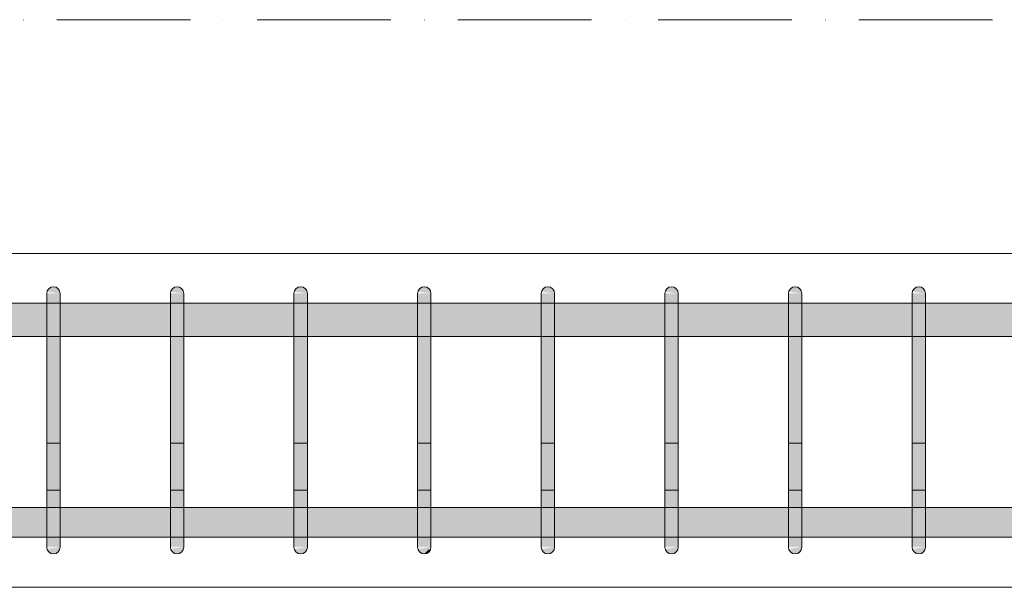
# Model space of a CAD drawing. Header units: millimetres. Extents: x -25607 to 9385, y 1894 to 10168.
# Tile 15 of 181: x -23383 to -22646, y 8670 to 9095. Entities that reach past the tile are written whole.
import ezdxf

# ---------------------------------------------------------------- set-up
doc = ezdxf.new("R2010")
doc.units = ezdxf.units.MM
doc.linetypes.add('Čerchovaná', pattern=[150, 100, -25, 0, -25])
for name, color, linetype, lineweight in [('A-FLOR-LEVL', 51, 'Continuous', 5), ('S-BEAM', 12, 'Continuous', 9), ('S-RBAR', 171, 'Continuous', 5)]:
    doc.layers.add(name, color=color, linetype=linetype, lineweight=lineweight)

msp = doc.modelspace()

# ---------------------------------------------------------------- hatches: boundary and pattern name
at = {"layer": 'S-RBAR'}
for points in [[(-23352.82, 8865), (-23352.82, 8890), (-23362.82, 8890), (-23362.82, 8865)], [(-23352.82, 8890), (-23352.99, 8891.29), (-23353.49, 8892.5), (-23354.28, 8893.54), (-23355.32, 8894.33), (-23356.52, 8894.83), (-23357.82, 8895), (-23359.11, 8894.83), (-23360.32, 8894.33), (-23361.35, 8893.54), (-23362.15, 8892.5), (-23362.65, 8891.29), (-23352.99, 8890.02)], [(-23269.37, 8865), (-23260.27, 8865), (-23260.27, 8890), (-23270.27, 8890), (-23270.27, 8865)], [(-23260.27, 8890), (-23260.44, 8891.29), (-23260.94, 8892.5), (-23261.74, 8893.54), (-23262.77, 8894.33), (-23263.98, 8894.83), (-23265.27, 8895), (-23266.57, 8894.83), (-23267.77, 8894.33), (-23269.37, 8892.8), (-23269.6, 8892.5), (-23270.1, 8891.29), (-23260.44, 8890.02)], [(-23167.73, 8865), (-23167.73, 8890), (-23177.73, 8890), (-23177.73, 8865)], [(-23167.73, 8890), (-23167.9, 8891.29), (-23168.4, 8892.5), (-23169.19, 8893.54), (-23170.23, 8894.33), (-23171.43, 8894.83), (-23172.73, 8895), (-23174.02, 8894.83), (-23175.23, 8894.33), (-23176.26, 8893.54), (-23177.06, 8892.5), (-23177.56, 8891.29), (-23167.9, 8890.02)], [(-23075.18, 8865), (-23075.18, 8890), (-23085.18, 8890), (-23085.18, 8865)], [(-23075.18, 8890), (-23075.35, 8891.29), (-23075.85, 8892.5), (-23076.65, 8893.54), (-23077.68, 8894.33), (-23078.89, 8894.83), (-23080.18, 8895), (-23081.48, 8894.83), (-23082.68, 8894.33), (-23083.72, 8893.54), (-23084.51, 8892.5), (-23085.01, 8891.29), (-23078.89, 8890.49)], [(-22982.64, 8865), (-22982.64, 8890), (-22992.64, 8890), (-22992.64, 8865)], [(-22982.64, 8890), (-22982.81, 8891.29), (-22983.31, 8892.5), (-22984.1, 8893.54), (-22985.14, 8894.33), (-22986.34, 8894.83), (-22987.64, 8895), (-22988.93, 8894.83), (-22990.14, 8894.33), (-22991.17, 8893.54), (-22991.97, 8892.5), (-22992.47, 8891.29), (-22982.81, 8890.02)], [(-22890.09, 8865), (-22890.09, 8890), (-22900.09, 8890), (-22900.09, 8865)], [(-22890.09, 8890), (-22890.26, 8891.29), (-22890.76, 8892.5), (-22891.56, 8893.54), (-22892.59, 8894.33), (-22893.8, 8894.83), (-22895.09, 8895), (-22896.38, 8894.83), (-22897.59, 8894.33), (-22898.63, 8893.54), (-22899.42, 8892.5), (-22899.92, 8891.29), (-22890.26, 8890.02)], [(-22806.42, 8865), (-22797.55, 8865), (-22797.55, 8890), (-22807.55, 8890), (-22807.55, 8865)], [(-22797.55, 8890), (-22797.72, 8891.29), (-22798.22, 8892.5), (-22799.01, 8893.54), (-22800.05, 8894.33), (-22801.25, 8894.83), (-22802.55, 8895), (-22803.84, 8894.83), (-22805.05, 8894.33), (-22806.42, 8893.1), (-22806.88, 8892.5), (-22807.38, 8891.29), (-22797.72, 8890.02)], [(-22705, 8865), (-22705, 8890), (-22715, 8890), (-22715, 8865)], [(-22705, 8890), (-22705.17, 8891.29), (-22705.67, 8892.5), (-22706.46, 8893.54), (-22707.5, 8894.33), (-22708.71, 8894.83), (-22710, 8895), (-22711.29, 8894.83), (-22712.5, 8894.33), (-22713.54, 8893.54), (-22714.33, 8892.5), (-22714.83, 8891.29), (-22705.17, 8890.02)], [(-23352.82, 8725), (-23352.82, 8865), (-23362.82, 8865), (-23362.82, 8725)], [(-23260.27, 8725), (-23260.27, 8865), (-23270.27, 8865), (-23270.27, 8725), (-23269.37, 8725)], [(-23167.73, 8725), (-23167.73, 8865), (-23177.73, 8865), (-23177.73, 8725)], [(-23076.48, 8725), (-23075.18, 8725), (-23075.18, 8865), (-23085.18, 8865), (-23085.18, 8725)], [(-22982.64, 8725), (-22982.64, 8865), (-22992.64, 8865), (-22992.64, 8725)], [(-22890.09, 8725), (-22890.09, 8865), (-22900.09, 8865), (-22900.09, 8725)], [(-22797.55, 8725), (-22797.55, 8865), (-22807.55, 8865), (-22807.55, 8725), (-22806.42, 8725)], [(-22705, 8725), (-22705, 8865), (-22715, 8865), (-22715, 8725)], [(-23357.82, 8695), (-23356.52, 8695.17), (-23355.32, 8695.67), (-23354.28, 8696.46), (-23353.49, 8697.5), (-23352.99, 8698.71), (-23352.99, 8699.98), (-23362.65, 8698.71), (-23362.15, 8697.5), (-23361.35, 8696.46), (-23360.32, 8695.67), (-23359.11, 8695.17)], [(-23265.27, 8695), (-23263.98, 8695.17), (-23262.77, 8695.67), (-23261.74, 8696.46), (-23260.94, 8697.5), (-23260.44, 8698.71), (-23260.44, 8699.98), (-23270.1, 8698.71), (-23269.37, 8697.2), (-23268.81, 8696.46), (-23267.77, 8695.67), (-23266.57, 8695.17)], [(-23172.73, 8695), (-23171.43, 8695.17), (-23170.23, 8695.67), (-23169.19, 8696.46), (-23168.4, 8697.5), (-23167.9, 8698.71), (-23167.9, 8699.98), (-23177.56, 8698.71), (-23177.06, 8697.5), (-23176.26, 8696.46), (-23175.23, 8695.67), (-23174.02, 8695.17)], [(-23080.18, 8695), (-23078.89, 8695.17), (-23077.68, 8695.67), (-23076.48, 8696.69), (-23075.85, 8697.5), (-23075.35, 8698.71), (-23075.35, 8699.98), (-23085.01, 8698.71), (-23084.51, 8697.5), (-23083.72, 8696.46), (-23082.68, 8695.67), (-23081.48, 8695.17)], [(-23080.18, 8695), (-23078.89, 8695.17), (-23076.48, 8697.02), (-23076.48, 8698.31), (-23076.48, 8698.71), (-23080.01, 8695.17)], [(-22987.64, 8695), (-22986.34, 8695.17), (-22985.14, 8695.67), (-22984.1, 8696.46), (-22983.31, 8697.5), (-22982.81, 8698.71), (-22982.81, 8699.98), (-22992.47, 8698.71), (-22991.97, 8697.5), (-22991.17, 8696.46), (-22990.14, 8695.67), (-22988.93, 8695.17)], [(-22895.09, 8695), (-22893.8, 8695.17), (-22892.59, 8695.67), (-22891.56, 8696.46), (-22890.76, 8697.5), (-22890.26, 8698.71), (-22890.26, 8699.98), (-22899.92, 8698.71), (-22899.42, 8697.5), (-22898.63, 8696.46), (-22897.59, 8695.67), (-22896.38, 8695.17)], [(-22802.55, 8695), (-22801.25, 8695.17), (-22800.05, 8695.67), (-22799.01, 8696.46), (-22798.22, 8697.5), (-22797.72, 8698.71), (-22797.72, 8699.98), (-22807.38, 8698.71), (-22806.42, 8696.9), (-22806.08, 8696.46), (-22805.05, 8695.67), (-22803.84, 8695.17)], [(-22710, 8695), (-22708.71, 8695.17), (-22707.5, 8695.67), (-22706.46, 8696.46), (-22705.67, 8697.5), (-22705.17, 8698.71), (-22705.17, 8699.98), (-22714.83, 8698.71), (-22714.33, 8697.5), (-22713.54, 8696.46), (-22712.5, 8695.67), (-22711.29, 8695.17)]]:
    msp.add_hatch(color=7, dxfattribs=at).paths.add_polyline_path(points)
h = msp.add_hatch(color=7, dxfattribs=at)
h.paths.add_polyline_path([(-23445.36, 8857.8), (-23362.82, 8857.8), (-23362.82, 8882.8), (-23445.36, 8882.8), (-23445.36, 8863.81)])
h.paths.add_polyline_path([(-24590.95, 8857.8), (-24591.01, 8879.14), (-24594.18, 8875), (-24596.18, 8870.18), (-24596.86, 8863.81), (-24596.86, 8857.8)])
h.paths.add_polyline_path([(-24533.42, 8857.8), (-24495.89, 8857.8), (-24495.89, 8882.8), (-24528.32, 8882.8), (-24528.32, 8863.8), (-24533.42, 8863.8)])
h.paths.add_polyline_path([(-24558, 8857.8), (-24543.42, 8857.8), (-24543.42, 8863.8), (-24548.33, 8863.99), (-24548.33, 8882.8), (-24563.82, 8882.8), (-24563, 8882.46), (-24560.93, 8880.87), (-24559.34, 8878.8), (-24558.34, 8876.39), (-24558, 8872.7), (-24558, 8863.81)])
h.paths.add_polyline_path([(-24580.95, 8857.8), (-24578, 8857.8), (-24578, 8873.8), (-24558, 8873.8), (-24577.66, 8876.39), (-24576.66, 8878.8), (-24575.07, 8880.87), (-24573, 8882.8), (-24580.95, 8882.8), (-24580.95, 8863.81)])
h.paths.add_polyline_path([(-24390.83, 8857.8), (-24353.31, 8857.8), (-24353.31, 8882.8), (-24390.83, 8882.8), (-24390.83, 8863.81)])
h.paths.add_polyline_path([(-24438.36, 8857.8), (-24400.83, 8857.8), (-24400.83, 8882.8), (-24438.36, 8882.8), (-24438.36, 8863.81)])
h.paths.add_polyline_path([(-24485.89, 8857.8), (-24448.36, 8857.8), (-24448.36, 8882.8), (-24485.89, 8882.8), (-24485.89, 8863.81)])
h.paths.add_polyline_path([(-24200.72, 8857.8), (-24166.86, 8857.8), (-24166.86, 8865), (-24167.54, 8870.18), (-24169.54, 8875), (-24172.72, 8879.14), (-24176.86, 8882.32), (-24178.03, 8882.8), (-24200.72, 8882.8), (-24200.72, 8863.81)])
h.paths.add_polyline_path([(-24248.25, 8857.8), (-24210.72, 8857.8), (-24210.72, 8882.8), (-24248.25, 8882.8), (-24248.25, 8863.81)])
h.paths.add_polyline_path([(-24295.78, 8857.8), (-24258.25, 8857.8), (-24258.25, 8882.8), (-24295.78, 8882.8), (-24295.78, 8863.81)])
h.paths.add_polyline_path([(-24305.78, 8857.8), (-24305.78, 8882.8), (-24343.31, 8882.8), (-24343.31, 8857.8)])
h.paths.add_polyline_path([(-21192.5, 8857.8), (-21192.5, 8882.8), (-21371.43, 8882.8), (-21371.43, 8857.8), (-21263.23, 8857.8)])
h.paths.add_polyline_path([(-21182.5, 8857.8), (-21172.5, 8857.8), (-21172.5, 8882.8), (-21182.5, 8882.8), (-21182.5, 8863.81)])
h.paths.add_polyline_path([(-24153.19, 8857.8), (-24115.66, 8857.8), (-24115.66, 8882.8), (-24153.19, 8882.8), (-24153.19, 8863.81)])
h.paths.add_polyline_path([(-24058.13, 8857.8), (-24020.6, 8857.8), (-24020.6, 8882.8), (-24058.13, 8882.8), (-24058.13, 8863.81)])
h.paths.add_polyline_path([(-24105.66, 8857.8), (-24068.13, 8857.8), (-24068.13, 8882.8), (-24105.66, 8882.8), (-24105.66, 8863.81)])
h.paths.add_polyline_path([(-23915.54, 8857.8), (-23825.54, 8857.8), (-23825.54, 8882.8), (-23915.54, 8882.8), (-23915.54, 8863.81)])
h.paths.add_polyline_path([(-23963.07, 8857.8), (-23925.54, 8857.8), (-23925.54, 8882.8), (-23963.07, 8882.8), (-23963.07, 8863.81)])
h.paths.add_polyline_path([(-24010.6, 8857.8), (-23973.07, 8857.8), (-23973.07, 8882.8), (-24010.6, 8882.8), (-24010.6, 8863.81)])
h.paths.add_polyline_path([(-23815.54, 8857.8), (-23733, 8857.8), (-23733, 8882.8), (-23815.54, 8882.8), (-23815.54, 8863.81)])
h.paths.add_polyline_path([(-23630.45, 8857.8), (-23547.91, 8857.8), (-23547.91, 8882.8), (-23630.45, 8882.8), (-23630.45, 8863.81)])
h.paths.add_polyline_path([(-23723, 8857.8), (-23640.45, 8857.8), (-23640.45, 8882.8), (-23723, 8882.8), (-23723, 8863.81)])
h.paths.add_polyline_path([(-23537.91, 8857.8), (-23455.36, 8857.8), (-23455.36, 8882.8), (-23537.91, 8882.8), (-23537.91, 8863.81)])
h.paths.add_polyline_path([(-23352.82, 8857.8), (-23270.27, 8857.8), (-23270.27, 8882.8), (-23352.82, 8882.8), (-23352.82, 8863.81)])
h.paths.add_polyline_path([(-23167.73, 8857.8), (-23085.18, 8857.8), (-23085.18, 8882.8), (-23167.73, 8882.8), (-23167.73, 8863.81)])
h.paths.add_polyline_path([(-23177.73, 8857.8), (-23177.73, 8882.8), (-23260.27, 8882.8), (-23260.27, 8857.8)])
h.paths.add_polyline_path([(-22982.64, 8857.8), (-22900.09, 8857.8), (-22900.09, 8882.8), (-22982.64, 8882.8), (-22982.64, 8863.81)])
h.paths.add_polyline_path([(-23075.18, 8857.8), (-22992.64, 8857.8), (-22992.64, 8882.8), (-23075.18, 8882.8), (-23075.18, 8863.81)])
h.paths.add_polyline_path([(-22890.09, 8857.8), (-22807.55, 8857.8), (-22807.55, 8882.8), (-22890.09, 8882.8), (-22890.09, 8863.81)])
h.paths.add_polyline_path([(-22705, 8857.8), (-22515, 8857.8), (-22515, 8882.8), (-22705, 8882.8), (-22705, 8863.81)])
h.paths.add_polyline_path([(-22715, 8857.8), (-22715, 8882.8), (-22797.55, 8882.8), (-22797.55, 8857.8)])
h.paths.add_polyline_path([(-22505, 8857.8), (-22326.07, 8857.8), (-22326.07, 8882.8), (-22505, 8882.8), (-22505, 8863.81)])
h.paths.add_polyline_path([(-21381.43, 8857.8), (-21381.43, 8882.8), (-21560.36, 8882.8), (-21560.36, 8857.8), (-21417.55, 8857.8)])
h.paths.add_polyline_path([(-21570.36, 8857.8), (-21570.36, 8882.8), (-21749.29, 8882.8), (-21749.29, 8857.8), (-21571.87, 8857.8)])
h.paths.add_polyline_path([(-21759.29, 8857.8), (-21759.29, 8882.8), (-21938.21, 8882.8), (-21938.21, 8857.8), (-21880.51, 8857.8)])
h.paths.add_polyline_path([(-22316.07, 8857.8), (-22137.14, 8857.8), (-22137.14, 8882.8), (-22316.07, 8882.8), (-22316.07, 8863.81)])
h.paths.add_polyline_path([(-22127.14, 8857.8), (-21948.21, 8857.8), (-21948.21, 8882.8), (-22127.14, 8882.8), (-22127.14, 8863.81)])
h.paths.add_polyline_path([(-24605, 8874.79), (-24602.84, 8880), (-24600.69, 8882.8), (-24605, 8882.8), (-24605, 8879.14)])
h = msp.add_hatch(color=7, dxfattribs=at)
h.paths.add_polyline_path([(-24601.03, 8707.64), (-24603.19, 8710.85), (-24605, 8715.21), (-24605, 8707.64), (-24602.84, 8707.64)])
h.paths.add_polyline_path([(-22960.74, 8707.64), (-22900.09, 8707.92), (-22900.09, 8729.64), (-22982.64, 8729.64), (-22982.64, 8707.64)])
h.paths.add_polyline_path([(-22890.09, 8707.64), (-22807.55, 8707.92), (-22807.55, 8729.64), (-22890.09, 8729.64), (-22890.09, 8707.92)])
h.paths.add_polyline_path([(-17983.96, 8707.64), (-17980, 8707.64), (-17980, 8729.64), (-18012.83, 8729.64), (-18012.83, 8707.64)])
h.paths.add_polyline_path([(-22992.64, 8707.64), (-22992.64, 8729.64), (-23075.18, 8729.64), (-23075.18, 8707.64), (-22999.32, 8707.64)])
h.paths.add_polyline_path([(-22797.55, 8707.64), (-22715, 8707.92), (-22715, 8729.64), (-22797.55, 8729.64), (-22797.55, 8707.92)])
h.paths.add_polyline_path([(-22705, 8707.64), (-22515, 8707.92), (-22515, 8729.64), (-22705, 8729.64), (-22705, 8707.92)])
h.paths.add_polyline_path([(-18022.83, 8707.64), (-18022.83, 8729.64), (-18061.22, 8729.64), (-18061.12, 8707.64)])
h.paths.add_polyline_path([(-23085.18, 8707.64), (-23085.18, 8729.64), (-23167.73, 8729.64), (-23167.73, 8707.64), (-23115.06, 8707.64)])
h.paths.add_polyline_path([(-22505, 8707.64), (-22326.07, 8707.92), (-22326.07, 8729.64), (-22505, 8729.64), (-22505, 8707.92)])
h.paths.add_polyline_path([(-22316.07, 8707.64), (-22137.14, 8707.92), (-22137.14, 8729.64), (-22316.07, 8729.64), (-22316.07, 8707.92)])
h.paths.add_polyline_path([(-18071.22, 8707.64), (-18071.22, 8729.64), (-18109.61, 8729.64), (-18109.61, 8707.64), (-18099.7, 8707.64)])
h.paths.add_polyline_path([(-23177.73, 8707.64), (-23177.73, 8729.64), (-23260.27, 8729.64), (-23260.27, 8707.64), (-23192.22, 8707.64)])
h.paths.add_polyline_path([(-22127.14, 8707.64), (-21948.21, 8707.92), (-21948.21, 8729.64), (-22127.14, 8729.64), (-22127.14, 8707.92)])
h.paths.add_polyline_path([(-24558, 8707.64), (-24543.42, 8707.92), (-24543.42, 8729.64), (-24558, 8729.64), (-24558, 8707.92)])
h.paths.add_polyline_path([(-18119.61, 8707.64), (-18119.61, 8729.64), (-18158, 8729.64), (-18158, 8707.64), (-18138.28, 8707.64)])
h.paths.add_polyline_path([(-21938.21, 8707.64), (-21759.29, 8707.92), (-21759.29, 8729.64), (-21938.21, 8729.64), (-21938.21, 8707.92)])
h.paths.add_polyline_path([(-23270.27, 8707.64), (-23270.27, 8729.64), (-23352.82, 8729.64), (-23352.82, 8707.64), (-23307.95, 8707.64)])
h.paths.add_polyline_path([(-24580.95, 8707.64), (-24578, 8707.92), (-24578, 8729.64), (-24580.95, 8729.64), (-24580.95, 8707.92)])
h.paths.add_polyline_path([(-21749.29, 8707.64), (-21570.36, 8707.92), (-21570.36, 8729.64), (-21749.29, 8729.64), (-21749.29, 8707.92)])
h.paths.add_polyline_path([(-18168, 8707.64), (-18168, 8729.64), (-18206.38, 8729.64), (-18206.38, 8707.64), (-18176.86, 8707.64)])
h.paths.add_polyline_path([(-23362.82, 8707.64), (-23362.82, 8729.64), (-23445.36, 8729.64), (-23445.36, 8707.64), (-23385.11, 8707.64)])
h.paths.add_polyline_path([(-21560.36, 8707.64), (-21381.43, 8707.92), (-21381.43, 8729.64), (-21560.36, 8729.64), (-21560.36, 8707.92)])
h.paths.add_polyline_path([(-23455.36, 8707.64), (-23455.36, 8729.64), (-23537.91, 8729.64), (-23537.91, 8707.64), (-23462.27, 8707.64)])
h.paths.add_polyline_path([(-21371.43, 8707.64), (-21192.5, 8707.92), (-21192.5, 8729.64), (-21371.43, 8729.64), (-21371.43, 8707.92)])
h.paths.add_polyline_path([(-18216.38, 8707.64), (-18216.38, 8729.64), (-18254.77, 8729.64), (-18254.77, 8707.64), (-18254.02, 8707.64)])
h.paths.add_polyline_path([(-21182.5, 8707.64), (-21003.57, 8707.92), (-21003.57, 8729.64), (-21182.5, 8729.64), (-21182.5, 8707.92)])
h.paths.add_polyline_path([(-24533.42, 8707.64), (-24495.89, 8707.92), (-24495.89, 8729.64), (-24533.42, 8729.64), (-24533.42, 8707.92)])
h.paths.add_polyline_path([(-20993.57, 8707.64), (-20814.64, 8707.92), (-20814.64, 8729.64), (-20993.57, 8729.64), (-20993.57, 8707.92)])
h.paths.add_polyline_path([(-23547.91, 8707.64), (-23547.91, 8729.64), (-23630.45, 8729.64), (-23630.45, 8707.64), (-23578.01, 8707.64)])
h.paths.add_polyline_path([(-18264.77, 8707.64), (-18264.77, 8729.64), (-18303.16, 8729.64), (-18303.16, 8707.64), (-18292.6, 8707.64)])
h.paths.add_polyline_path([(-24485.89, 8707.64), (-24448.36, 8707.92), (-24448.36, 8729.64), (-24485.89, 8729.64), (-24485.89, 8707.92)])
h.paths.add_polyline_path([(-20804.64, 8707.64), (-20625.71, 8707.92), (-20625.71, 8729.64), (-20804.64, 8729.64), (-20804.64, 8707.92)])
h.paths.add_polyline_path([(-20615.71, 8707.64), (-20436.79, 8707.92), (-20436.79, 8729.64), (-20615.71, 8729.64), (-20615.71, 8707.92)])
h.paths.add_polyline_path([(-18313.16, 8707.64), (-18313.16, 8729.64), (-18351.55, 8729.64), (-18351.55, 8707.64), (-18331.18, 8707.64)])
h.paths.add_polyline_path([(-23640.45, 8707.64), (-23640.45, 8729.64), (-23723, 8729.64), (-23723, 8707.64), (-23655.17, 8707.64)])
h.paths.add_polyline_path([(-20426.79, 8707.64), (-20247.86, 8707.92), (-20247.86, 8729.64), (-20426.79, 8729.64), (-20426.79, 8707.92)])
h.paths.add_polyline_path([(-24438.36, 8707.64), (-24400.83, 8707.92), (-24400.83, 8729.64), (-24438.36, 8729.64), (-24438.36, 8707.92)])
h.paths.add_polyline_path([(-20237.86, 8707.64), (-20058.93, 8707.92), (-20058.93, 8729.64), (-20237.86, 8729.64), (-20237.86, 8707.92)])
h.paths.add_polyline_path([(-18361.55, 8707.64), (-18361.55, 8729.64), (-18399.94, 8729.64), (-18399.94, 8707.64), (-18369.76, 8707.64)])
h.paths.add_polyline_path([(-23733, 8707.64), (-23733, 8729.64), (-23815.54, 8729.64), (-23815.54, 8707.64), (-23770.91, 8707.64)])
h.paths.add_polyline_path([(-20048.93, 8707.64), (-19870, 8707.92), (-19870, 8729.64), (-20048.93, 8729.64), (-20048.93, 8707.92)])
h.paths.add_polyline_path([(-19860, 8707.64), (-19670, 8707.92), (-19670, 8729.64), (-19860, 8729.64), (-19860, 8707.92)])
h.paths.add_polyline_path([(-18409.94, 8707.64), (-18409.94, 8729.64), (-18448.33, 8729.64), (-18448.33, 8707.64), (-18446.91, 8707.64)])
h.paths.add_polyline_path([(-23825.54, 8707.64), (-23825.54, 8729.64), (-23915.54, 8729.64), (-23915.54, 8707.64), (-23848.07, 8707.64)])
h.paths.add_polyline_path([(-24390.83, 8707.64), (-24353.31, 8707.92), (-24353.31, 8729.64), (-24390.83, 8729.64), (-24390.83, 8707.92)])
h.paths.add_polyline_path([(-19660, 8707.64), (-19577.45, 8707.92), (-19577.45, 8729.64), (-19660, 8729.64), (-19660, 8707.92)])
h.paths.add_polyline_path([(-18458.33, 8707.64), (-18458.33, 8729.64), (-18549.46, 8729.64), (-18549.46, 8707.64), (-18485.49, 8707.64)])
h.paths.add_polyline_path([(-19567.45, 8707.64), (-19484.91, 8707.92), (-19484.91, 8729.64), (-19567.45, 8729.64), (-19567.45, 8707.92)])
h.paths.add_polyline_path([(-23925.54, 8707.64), (-23925.54, 8729.64), (-23963.07, 8729.64), (-23963.07, 8707.64)])
h.paths.add_polyline_path([(-19474.91, 8707.64), (-19392.36, 8707.92), (-19392.36, 8729.64), (-19474.91, 8729.64), (-19474.91, 8707.92)])
h.paths.add_polyline_path([(-23973.07, 8707.64), (-23973.07, 8729.64), (-24010.6, 8729.64), (-24010.6, 8707.64), (-24002.39, 8707.64)])
h.paths.add_polyline_path([(-19382.36, 8707.64), (-19299.82, 8707.92), (-19299.82, 8729.64), (-19382.36, 8729.64), (-19382.36, 8707.92)])
h.paths.add_polyline_path([(-24020.6, 8707.64), (-24020.6, 8729.64), (-24058.13, 8729.64), (-24058.13, 8707.64), (-24040.97, 8707.64)])
h.paths.add_polyline_path([(-18559.46, 8707.64), (-18559.46, 8729.64), (-18642, 8729.64), (-18642, 8707.64), (-18562.65, 8707.64)])
h.paths.add_polyline_path([(-19289.82, 8707.64), (-19207.27, 8707.92), (-19207.27, 8729.64), (-19289.82, 8729.64), (-19289.82, 8707.92)])
h.paths.add_polyline_path([(-24068.13, 8707.64), (-24068.13, 8729.64), (-24105.66, 8729.64), (-24105.66, 8707.64), (-24079.55, 8707.64)])
h.paths.add_polyline_path([(-19197.27, 8707.64), (-19114.73, 8707.92), (-19114.73, 8729.64), (-19197.27, 8729.64), (-19197.27, 8707.92)])
h.paths.add_polyline_path([(-24343.31, 8707.64), (-24305.78, 8707.92), (-24305.78, 8729.64), (-24343.31, 8729.64), (-24343.31, 8707.92)])
h.paths.add_polyline_path([(-24115.66, 8707.64), (-24115.66, 8729.64), (-24153.19, 8729.64), (-24153.19, 8707.64), (-24118.13, 8707.64)])
h.paths.add_polyline_path([(-19104.73, 8707.64), (-19022.18, 8707.92), (-19022.18, 8729.64), (-19104.73, 8729.64), (-19104.73, 8707.92)])
h.paths.add_polyline_path([(-24295.78, 8707.64), (-24258.25, 8707.92), (-24258.25, 8729.64), (-24295.78, 8729.64), (-24295.78, 8707.92)])
h.paths.add_polyline_path([(-19012.18, 8707.64), (-18929.64, 8707.92), (-18929.64, 8729.64), (-19012.18, 8729.64), (-19012.18, 8707.92)])
h.paths.add_polyline_path([(-18652, 8707.64), (-18652, 8729.64), (-18734.55, 8729.64), (-18734.55, 8707.64), (-18678.39, 8707.64)])
h.paths.add_polyline_path([(-24181.69, 8707.64), (-24176.86, 8707.68), (-24172.72, 8710.86), (-24169.54, 8715), (-24167.54, 8719.82), (-24166.86, 8725), (-24167.54, 8729.64), (-24200.72, 8729.64), (-24200.72, 8710.64), (-24196.76, 8707.64), (-24192.04, 8707.64)])
h.paths.add_polyline_path([(-18919.64, 8707.64), (-18837.09, 8707.92), (-18837.09, 8729.64), (-18919.64, 8729.64), (-18919.64, 8707.92)])
h.paths.add_polyline_path([(-24211.93, 8707.64), (-24233.93, 8729.64), (-24248.25, 8729.64), (-24248.25, 8707.64), (-24233.87, 8707.64)])
h.paths.add_polyline_path([(-18827.09, 8707.64), (-18744.55, 8707.92), (-18744.55, 8729.64), (-18827.09, 8729.64), (-18827.09, 8707.92)])
h.paths.add_polyline_path([(-24590.95, 8710.82), (-24590.95, 8729.64), (-24596.86, 8729.64), (-24596.86, 8725), (-24596.18, 8719.82), (-24594.18, 8715), (-24590.99, 8710.85)])
h.paths.add_polyline_path([(-24210.72, 8720.57), (-24210.72, 8729.64), (-24219.78, 8729.64), (-24215.15, 8725)])
h = msp.add_hatch(color=7, dxfattribs=at)
h.paths.add_polyline_path([(-23352.82, 8703.08), (-23352.82, 8703.74), (-23354.17, 8703.89), (-23355.02, 8703.51)])
h.paths.add_polyline_path([(-23358.31, 8705.53), (-23359.99, 8707.49), (-23362.82, 8707.92), (-23362.82, 8706.75)])
h.paths.add_polyline_path([(-23352.82, 8711.72), (-23352.82, 8713.44), (-23362.82, 8715.43), (-23358.09, 8711.91)])
h.paths.add_polyline_path([(-23362.82, 8724.03), (-23352.82, 8724.24), (-23352.82, 8725), (-23362.82, 8725)])
h = msp.add_hatch(color=7, dxfattribs=at)
h.paths.add_polyline_path([(-23352.82, 8700), (-23352.82, 8703.08), (-23355.02, 8703.51), (-23354.17, 8703.89), (-23352.82, 8703.74), (-23352.82, 8711.72), (-23357.35, 8711.99), (-23362.82, 8715.43), (-23362.82, 8708.15), (-23359.85, 8707.32), (-23358.31, 8705.53), (-23362.82, 8706.75), (-23362.65, 8700.99), (-23360.73, 8700.85), (-23356.52, 8700.4)])
h.paths.add_polyline_path([(-23357.82, 8700), (-23352.82, 8700), (-23362.82, 8700.85), (-23362.65, 8700)])
h.paths.add_polyline_path([(-23352.82, 8713.44), (-23352.82, 8724.24), (-23354.85, 8724.03), (-23362.82, 8724.03), (-23362.82, 8715.43)])
h = msp.add_hatch(color=7, dxfattribs=at)
h.paths.add_polyline_path([(-23260.27, 8703.08), (-23260.27, 8703.74), (-23261.63, 8703.89), (-23262.47, 8703.51)])
h.paths.add_polyline_path([(-23265.76, 8705.53), (-23267.45, 8707.49), (-23270.27, 8708.15), (-23270.27, 8706.75), (-23269.37, 8706.51)])
h.paths.add_polyline_path([(-23260.27, 8711.72), (-23260.27, 8713.44), (-23270.27, 8715.43), (-23269.37, 8714.76), (-23265.55, 8711.91)])
h.paths.add_polyline_path([(-23270.27, 8724.03), (-23260.27, 8724.24), (-23260.27, 8725), (-23270.27, 8725)])
h = msp.add_hatch(color=7, dxfattribs=at)
h.paths.add_polyline_path([(-23260.27, 8700), (-23260.27, 8703.08), (-23262.47, 8703.51), (-23261.63, 8703.89), (-23260.27, 8703.74), (-23260.27, 8711.72), (-23264.8, 8711.99), (-23270.27, 8715.43), (-23270.27, 8708.15), (-23267.3, 8707.32), (-23265.76, 8705.53), (-23270.27, 8706.75), (-23270.1, 8700.99), (-23268.19, 8700.85), (-23263.98, 8700.4)])
h.paths.add_polyline_path([(-23265.27, 8700), (-23260.27, 8700), (-23270.27, 8700.85), (-23270.1, 8700), (-23269.37, 8700)])
h.paths.add_polyline_path([(-23260.27, 8713.44), (-23260.27, 8724.24), (-23262.3, 8724.03), (-23270.27, 8724.03), (-23270.27, 8715.43), (-23269.37, 8715.25)])
h = msp.add_hatch(color=7, dxfattribs=at)
h.paths.add_polyline_path([(-23167.73, 8703.08), (-23167.73, 8703.74), (-23169.08, 8703.89), (-23169.93, 8703.51)])
h.paths.add_polyline_path([(-23173.22, 8705.53), (-23174.9, 8707.49), (-23177.73, 8707.92), (-23177.73, 8706.75)])
h.paths.add_polyline_path([(-23167.73, 8711.72), (-23167.73, 8713.44), (-23177.73, 8715.43), (-23173, 8711.91)])
h.paths.add_polyline_path([(-23177.73, 8724.03), (-23167.73, 8724.24), (-23167.73, 8725), (-23177.73, 8725)])
h = msp.add_hatch(color=7, dxfattribs=at)
h.paths.add_polyline_path([(-23167.73, 8700), (-23167.73, 8703.08), (-23169.93, 8703.51), (-23169.08, 8703.89), (-23167.73, 8703.74), (-23167.73, 8711.72), (-23172.26, 8711.99), (-23177.73, 8715.43), (-23177.73, 8708.15), (-23174.75, 8707.32), (-23173.22, 8705.53), (-23177.73, 8706.75), (-23177.56, 8700.99), (-23175.64, 8700.85), (-23171.43, 8700.4)])
h.paths.add_polyline_path([(-23172.73, 8700), (-23167.73, 8700), (-23177.73, 8700.85), (-23177.56, 8700)])
h.paths.add_polyline_path([(-23167.73, 8713.44), (-23167.73, 8724.24), (-23169.76, 8724.03), (-23177.73, 8724.03), (-23177.73, 8715.43)])
h = msp.add_hatch(color=7, dxfattribs=at)
h.paths.add_polyline_path([(-23075.18, 8703.08), (-23075.18, 8703.74), (-23076.54, 8703.89), (-23077.38, 8703.51), (-23076.48, 8703.33)])
h.paths.add_polyline_path([(-23080.67, 8705.53), (-23082.36, 8707.49), (-23085.18, 8707.92), (-23085.18, 8706.75)])
h.paths.add_polyline_path([(-23075.18, 8711.72), (-23075.18, 8713.44), (-23085.18, 8715.43), (-23080.46, 8711.91), (-23076.48, 8711.77)])
h.paths.add_polyline_path([(-23085.18, 8724.03), (-23075.18, 8724.24), (-23075.18, 8725), (-23085.18, 8725)])
h = msp.add_hatch(color=7, dxfattribs=at)
h.paths.add_polyline_path([(-23085.18, 8715.43), (-23075.18, 8713.44), (-23075.18, 8724.24), (-23077.21, 8724.03), (-23085.18, 8724.03), (-23085.18, 8722.55)])
h.paths.add_polyline_path([(-23075.18, 8700), (-23075.18, 8703.08), (-23077.38, 8703.51), (-23076.48, 8703.88), (-23075.18, 8703.74), (-23075.18, 8711.72), (-23079.71, 8711.99), (-23085.18, 8715.43), (-23085.18, 8708.15), (-23082.21, 8707.32), (-23080.67, 8705.53), (-23085.18, 8706.75), (-23085.01, 8700.99), (-23083.09, 8700.85), (-23076.48, 8700.14)])
h.paths.add_polyline_path([(-23076.48, 8700), (-23076.48, 8700.11), (-23085.18, 8700.85), (-23085.01, 8700)])
h = msp.add_hatch(color=7, dxfattribs=at)
h.paths.add_polyline_path([(-22982.64, 8703.08), (-22982.64, 8703.74), (-22983.99, 8703.89), (-22984.84, 8703.51)])
h.paths.add_polyline_path([(-22988.13, 8705.53), (-22989.81, 8707.49), (-22992.64, 8707.92), (-22992.64, 8706.75)])
h.paths.add_polyline_path([(-22982.64, 8711.72), (-22982.64, 8713.44), (-22992.64, 8715.43), (-22987.91, 8711.91)])
h.paths.add_polyline_path([(-22992.64, 8724.03), (-22982.64, 8724.24), (-22982.64, 8725), (-22992.64, 8725)])
h = msp.add_hatch(color=7, dxfattribs=at)
h.paths.add_polyline_path([(-22982.64, 8700), (-22982.64, 8703.08), (-22984.84, 8703.51), (-22983.99, 8703.89), (-22982.64, 8703.74), (-22982.64, 8711.72), (-22987.17, 8711.99), (-22992.64, 8715.43), (-22992.64, 8708.15), (-22989.66, 8707.32), (-22988.13, 8705.53), (-22992.64, 8706.75), (-22992.47, 8700.99), (-22990.55, 8700.85), (-22986.34, 8700.4)])
h.paths.add_polyline_path([(-22987.64, 8700), (-22982.64, 8700), (-22992.64, 8700.85), (-22992.47, 8700)])
h.paths.add_polyline_path([(-22982.64, 8713.44), (-22982.64, 8724.24), (-22984.67, 8724.03), (-22992.64, 8724.03), (-22992.64, 8715.43)])
h = msp.add_hatch(color=7, dxfattribs=at)
h.paths.add_polyline_path([(-22890.09, 8703.08), (-22890.09, 8703.74), (-22891.45, 8703.89), (-22892.29, 8703.51)])
h.paths.add_polyline_path([(-22895.58, 8705.53), (-22897.26, 8707.49), (-22900.09, 8707.92), (-22900.09, 8706.75)])
h.paths.add_polyline_path([(-22890.09, 8711.72), (-22890.09, 8713.44), (-22900.09, 8715.43), (-22895.37, 8711.91)])
h.paths.add_polyline_path([(-22900.09, 8724.03), (-22890.09, 8724.24), (-22890.09, 8725), (-22900.09, 8725)])
h = msp.add_hatch(color=7, dxfattribs=at)
h.paths.add_polyline_path([(-22890.09, 8700), (-22890.09, 8703.08), (-22892.29, 8703.51), (-22891.45, 8703.89), (-22890.09, 8703.74), (-22890.09, 8711.72), (-22894.62, 8711.99), (-22900.09, 8715.43), (-22900.09, 8708.15), (-22897.12, 8707.32), (-22895.58, 8705.53), (-22900.09, 8706.75), (-22899.92, 8700.99), (-22898, 8700.85), (-22893.8, 8700.4)])
h.paths.add_polyline_path([(-22895.09, 8700), (-22890.09, 8700), (-22900.09, 8700.85), (-22899.92, 8700)])
h.paths.add_polyline_path([(-22890.09, 8713.44), (-22890.09, 8724.24), (-22892.12, 8724.03), (-22900.09, 8724.03), (-22900.09, 8715.43)])
h = msp.add_hatch(color=7, dxfattribs=at)
h.paths.add_polyline_path([(-22797.55, 8703.08), (-22797.55, 8703.74), (-22798.9, 8703.89), (-22799.75, 8703.51)])
h.paths.add_polyline_path([(-22803.04, 8705.53), (-22804.72, 8707.49), (-22807.55, 8708.15), (-22807.55, 8706.75), (-22806.42, 8706.45)])
h.paths.add_polyline_path([(-22797.55, 8711.72), (-22797.55, 8713.44), (-22807.55, 8715.43), (-22806.42, 8714.59), (-22802.82, 8711.91)])
h.paths.add_polyline_path([(-22807.55, 8724.03), (-22797.55, 8724.24), (-22797.55, 8725), (-22807.55, 8725)])
h = msp.add_hatch(color=7, dxfattribs=at)
h.paths.add_polyline_path([(-22797.55, 8700), (-22797.55, 8703.08), (-22799.75, 8703.51), (-22798.9, 8703.89), (-22797.55, 8703.74), (-22797.55, 8711.72), (-22802.08, 8711.99), (-22807.55, 8715.43), (-22807.55, 8708.15), (-22804.57, 8707.32), (-22803.04, 8705.53), (-22807.55, 8706.75), (-22807.38, 8700.99), (-22805.46, 8700.85), (-22801.25, 8700.4)])
h.paths.add_polyline_path([(-22806.42, 8700), (-22797.55, 8700), (-22807.55, 8700.85), (-22807.38, 8700)])
h.paths.add_polyline_path([(-22797.55, 8713.44), (-22797.55, 8724.24), (-22799.57, 8724.03), (-22807.55, 8724.03), (-22807.55, 8715.43), (-22806.42, 8715.21)])
h = msp.add_hatch(color=7, dxfattribs=at)
h.paths.add_polyline_path([(-22705, 8703.08), (-22705, 8703.74), (-22706.36, 8703.89), (-22707.2, 8703.51)])
h.paths.add_polyline_path([(-22710.49, 8705.53), (-22712.17, 8707.49), (-22715, 8707.92), (-22715, 8706.75)])
h.paths.add_polyline_path([(-22705, 8711.72), (-22705, 8713.44), (-22715, 8715.43), (-22710.28, 8711.91)])
h.paths.add_polyline_path([(-22715, 8724.03), (-22705, 8724.24), (-22705, 8725), (-22715, 8725)])
h = msp.add_hatch(color=7, dxfattribs=at)
h.paths.add_polyline_path([(-22705, 8700), (-22705, 8703.08), (-22707.2, 8703.51), (-22706.36, 8703.89), (-22705, 8703.74), (-22705, 8711.72), (-22709.53, 8711.99), (-22715, 8715.43), (-22715, 8708.15), (-22712.03, 8707.32), (-22710.49, 8705.53), (-22715, 8706.75), (-22714.83, 8700.99), (-22712.91, 8700.85), (-22708.71, 8700.4)])
h.paths.add_polyline_path([(-22710, 8700), (-22705, 8700), (-22715, 8700.85), (-22714.83, 8700)])
h.paths.add_polyline_path([(-22705, 8713.44), (-22705, 8724.24), (-22707.03, 8724.03), (-22715, 8724.03), (-22715, 8715.43)])

# ---------------------------------------------------------------- linework, layer by layer
at = {"layer": 'A-FLOR-LEVL', "linetype": 'Čerchovaná'}
msp.add_line((-25606.81, 9095), (-4574.67, 9095), dxfattribs=at)
at = {"layer": 'S-BEAM'}
for p, q in [((-18195, 8920), (-24130, 8920)), ((-18195, 8920), (-24130, 8920)), ((-24130, 8670), (-18195, 8670)), ((-18195, 8670), (-24130, 8670))]:
    msp.add_line(p, q, dxfattribs=at)
at = {"layer": 'S-RBAR'}
for p, q in [((-23362.82, 8865), (-23362.82, 8890)), ((-23362.82, 8865), (-23362.82, 8890)), ((-23352.82, 8865), (-23352.82, 8890)), ((-23352.82, 8865), (-23352.82, 8890)), ((-23270.27, 8865), (-23270.27, 8890)), ((-23270.27, 8865), (-23270.27, 8890)), ((-23260.27, 8865), (-23260.27, 8890)), ((-23260.27, 8865), (-23260.27, 8890)), ((-23177.73, 8865), (-23177.73, 8890)), ((-23177.73, 8865), (-23177.73, 8890)), ((-23167.73, 8865), (-23167.73, 8890)), ((-23167.73, 8865), (-23167.73, 8890)), ((-23085.18, 8865), (-23085.18, 8890)), ((-23085.18, 8865), (-23085.18, 8890)), ((-23075.18, 8865), (-23075.18, 8890)), ((-23075.18, 8865), (-23075.18, 8890)), ((-22992.64, 8865), (-22992.64, 8890)), ((-22992.64, 8865), (-22992.64, 8890)), ((-22982.64, 8865), (-22982.64, 8890)), ((-22982.64, 8865), (-22982.64, 8890)), ((-22900.09, 8865), (-22900.09, 8890)), ((-22900.09, 8865), (-22900.09, 8890)), ((-22890.09, 8865), (-22890.09, 8890)), ((-22890.09, 8865), (-22890.09, 8890)), ((-22807.55, 8865), (-22807.55, 8890)), ((-22807.55, 8865), (-22807.55, 8890)), ((-22797.55, 8865), (-22797.55, 8890)), ((-22797.55, 8865), (-22797.55, 8890)), ((-22715, 8865), (-22715, 8890)), ((-22715, 8865), (-22715, 8890)), ((-22705, 8865), (-22705, 8890)), ((-22705, 8865), (-22705, 8890)), ((-24605, 8882.8), (-21172.5, 8882.8)), ((-24605, 8882.8), (-21172.5, 8882.8)), ((-24605, 8882.8), (-21172.5, 8882.8)), ((-23362.82, 8725), (-23362.82, 8865)), ((-23362.82, 8865), (-23362.82, 8725)), ((-23352.82, 8725), (-23352.82, 8865)), ((-23352.82, 8865), (-23352.82, 8725)), ((-23270.27, 8725), (-23270.27, 8865)), ((-23270.27, 8865), (-23270.27, 8725)), ((-23260.27, 8725), (-23260.27, 8865)), ((-23260.27, 8865), (-23260.27, 8725)), ((-23177.73, 8725), (-23177.73, 8865)), ((-23177.73, 8865), (-23177.73, 8725)), ((-23167.73, 8725), (-23167.73, 8865)), ((-23167.73, 8865), (-23167.73, 8725)), ((-23085.18, 8725), (-23085.18, 8865)), ((-23085.18, 8865), (-23085.18, 8725)), ((-23075.18, 8725), (-23075.18, 8865)), ((-23075.18, 8865), (-23075.18, 8725)), ((-22992.64, 8725), (-22992.64, 8865)), ((-22992.64, 8865), (-22992.64, 8725)), ((-22982.64, 8725), (-22982.64, 8865)), ((-22982.64, 8865), (-22982.64, 8725)), ((-22900.09, 8725), (-22900.09, 8865)), ((-22900.09, 8865), (-22900.09, 8725)), ((-22890.09, 8725), (-22890.09, 8865)), ((-22890.09, 8865), (-22890.09, 8725)), ((-22807.55, 8725), (-22807.55, 8865)), ((-22807.55, 8865), (-22807.55, 8725)), ((-22797.55, 8725), (-22797.55, 8865)), ((-22797.55, 8865), (-22797.55, 8725)), ((-22715, 8725), (-22715, 8865)), ((-22715, 8865), (-22715, 8725)), ((-22705, 8725), (-22705, 8865)), ((-22705, 8865), (-22705, 8725)), ((-24605, 8857.8), (-21172.5, 8857.8)), ((-24605, 8857.8), (-21172.5, 8857.8)), ((-24605, 8857.8), (-21172.5, 8857.8)), ((-23362.82, 8778.03), (-23362.82, 8742.68)), ((-23362.82, 8778.03), (-23352.82, 8778.03)), ((-23352.82, 8778.03), (-23352.82, 8742.68)), ((-23270.27, 8778.03), (-23270.27, 8742.68)), ((-23270.27, 8778.03), (-23260.27, 8778.03)), ((-23260.27, 8778.03), (-23260.27, 8742.68)), ((-23177.73, 8778.03), (-23177.73, 8742.68)), ((-23177.73, 8778.03), (-23167.73, 8778.03)), ((-23167.73, 8778.03), (-23167.73, 8742.68)), ((-23085.18, 8778.03), (-23085.18, 8742.68)), ((-23085.18, 8778.03), (-23075.18, 8778.03)), ((-23075.18, 8778.03), (-23075.18, 8742.68)), ((-22992.64, 8778.03), (-22992.64, 8742.68)), ((-22992.64, 8778.03), (-22982.64, 8778.03)), ((-22982.64, 8778.03), (-22982.64, 8742.68)), ((-22900.09, 8778.03), (-22900.09, 8742.68)), ((-22900.09, 8778.03), (-22890.09, 8778.03)), ((-22890.09, 8778.03), (-22890.09, 8742.68)), ((-22807.55, 8778.03), (-22807.55, 8742.68)), ((-22807.55, 8778.03), (-22797.55, 8778.03)), ((-22797.55, 8778.03), (-22797.55, 8742.68)), ((-22715, 8778.03), (-22715, 8742.68)), ((-22715, 8778.03), (-22705, 8778.03)), ((-22705, 8778.03), (-22705, 8742.68)), ((-23362.82, 8700), (-23362.82, 8742.68)), ((-23352.82, 8742.68), (-23362.82, 8742.68)), ((-23362.82, 8707.32), (-23362.82, 8742.68)), ((-23352.82, 8700), (-23352.82, 8742.68)), ((-23352.82, 8707.32), (-23352.82, 8742.68)), ((-23270.27, 8700), (-23270.27, 8742.68)), ((-23260.27, 8742.68), (-23270.27, 8742.68)), ((-23270.27, 8707.32), (-23270.27, 8742.68)), ((-23260.27, 8700), (-23260.27, 8742.68)), ((-23260.27, 8707.32), (-23260.27, 8742.68)), ((-23177.73, 8700), (-23177.73, 8742.68)), ((-23167.73, 8742.68), (-23177.73, 8742.68)), ((-23177.73, 8707.32), (-23177.73, 8742.68)), ((-23167.73, 8700), (-23167.73, 8742.68)), ((-23167.73, 8707.32), (-23167.73, 8742.68)), ((-23085.18, 8700), (-23085.18, 8742.68)), ((-23075.18, 8742.68), (-23085.18, 8742.68)), ((-23085.18, 8707.32), (-23085.18, 8742.68)), ((-23075.18, 8700), (-23075.18, 8742.68)), ((-23075.18, 8707.32), (-23075.18, 8742.68)), ((-22992.64, 8700), (-22992.64, 8742.68)), ((-22982.64, 8742.68), (-22992.64, 8742.68)), ((-22992.64, 8707.32), (-22992.64, 8742.68)), ((-22982.64, 8700), (-22982.64, 8742.68)), ((-22982.64, 8707.32), (-22982.64, 8742.68)), ((-22900.09, 8700), (-22900.09, 8742.68)), ((-22890.09, 8742.68), (-22900.09, 8742.68)), ((-22900.09, 8707.32), (-22900.09, 8742.68)), ((-22890.09, 8700), (-22890.09, 8742.68)), ((-22890.09, 8707.32), (-22890.09, 8742.68)), ((-22807.55, 8700), (-22807.55, 8742.68)), ((-22797.55, 8742.68), (-22807.55, 8742.68)), ((-22807.55, 8707.32), (-22807.55, 8742.68)), ((-22797.55, 8700), (-22797.55, 8742.68)), ((-22797.55, 8707.32), (-22797.55, 8742.68)), ((-22715, 8700), (-22715, 8742.68)), ((-22705, 8742.68), (-22715, 8742.68)), ((-22715, 8707.32), (-22715, 8742.68)), ((-22705, 8700), (-22705, 8742.68)), ((-22705, 8707.32), (-22705, 8742.68)), ((-17980, 8729.64), (-24605, 8729.64)), ((-17980, 8729.64), (-24605, 8729.64)), ((-17980, 8729.64), (-24605, 8729.64)), ((-23362.82, 8700), (-23362.82, 8725)), ((-23362.82, 8707.32), (-23362.82, 8725)), ((-23352.82, 8700), (-23352.82, 8725)), ((-23352.82, 8700), (-23352.82, 8725)), ((-23270.27, 8700), (-23270.27, 8725)), ((-23270.27, 8707.32), (-23270.27, 8725)), ((-23260.27, 8700), (-23260.27, 8725)), ((-23260.27, 8700), (-23260.27, 8725)), ((-23177.73, 8700), (-23177.73, 8725)), ((-23177.73, 8707.32), (-23177.73, 8725)), ((-23167.73, 8700), (-23167.73, 8725)), ((-23167.73, 8700), (-23167.73, 8725)), ((-23085.18, 8700), (-23085.18, 8725)), ((-23085.18, 8707.32), (-23085.18, 8725)), ((-23075.18, 8700), (-23075.18, 8725)), ((-23075.18, 8700), (-23075.18, 8725)), ((-22992.64, 8700), (-22992.64, 8725)), ((-22992.64, 8707.32), (-22992.64, 8725)), ((-22982.64, 8700), (-22982.64, 8725)), ((-22982.64, 8700), (-22982.64, 8725)), ((-22900.09, 8700), (-22900.09, 8725)), ((-22900.09, 8707.32), (-22900.09, 8725)), ((-22890.09, 8700), (-22890.09, 8725)), ((-22890.09, 8700), (-22890.09, 8725)), ((-22807.55, 8700), (-22807.55, 8725)), ((-22807.55, 8707.32), (-22807.55, 8725)), ((-22797.55, 8700), (-22797.55, 8725)), ((-22797.55, 8700), (-22797.55, 8725)), ((-22715, 8700), (-22715, 8725)), ((-22715, 8707.32), (-22715, 8725)), ((-22705, 8700), (-22705, 8725)), ((-22705, 8700), (-22705, 8725)), ((-17980, 8707.64), (-24605, 8707.64)), ((-17980, 8707.64), (-24605, 8707.64)), ((-17980, 8707.64), (-24605, 8707.64)), ((-23362.82, 8700.85), (-23362.82, 8707.32)), ((-23362.82, 8700.85), (-23362.82, 8707.32)), ((-23352.82, 8700), (-23352.82, 8707.32)), ((-23270.27, 8700.85), (-23270.27, 8707.32)), ((-23270.27, 8700.85), (-23270.27, 8707.32)), ((-23260.27, 8700), (-23260.27, 8707.32)), ((-23177.73, 8700.85), (-23177.73, 8707.32)), ((-23177.73, 8700.85), (-23177.73, 8707.32)), ((-23167.73, 8700), (-23167.73, 8707.32)), ((-23085.18, 8700.85), (-23085.18, 8707.32)), ((-23085.18, 8700.85), (-23085.18, 8707.32)), ((-23075.18, 8700), (-23075.18, 8707.32)), ((-22992.64, 8700.85), (-22992.64, 8707.32)), ((-22992.64, 8700.85), (-22992.64, 8707.32)), ((-22982.64, 8700), (-22982.64, 8707.32)), ((-22900.09, 8700.85), (-22900.09, 8707.32)), ((-22900.09, 8700.85), (-22900.09, 8707.32)), ((-22890.09, 8700), (-22890.09, 8707.32)), ((-22807.55, 8700.85), (-22807.55, 8707.32)), ((-22807.55, 8700.85), (-22807.55, 8707.32)), ((-22797.55, 8700), (-22797.55, 8707.32)), ((-22715, 8700.85), (-22715, 8707.32)), ((-22715, 8700.85), (-22715, 8707.32)), ((-22705, 8700), (-22705, 8707.32))]:
    msp.add_line(p, q, dxfattribs=at)
for centre, start, end in [((-23357.82, 8890), 0, 180), ((-23357.82, 8890), 0, 180), ((-23265.27, 8890), 0, 180), ((-23265.27, 8890), 0, 180), ((-23172.73, 8890), 0, 180), ((-23172.73, 8890), 0, 180), ((-23080.18, 8890), 0, 180), ((-23080.18, 8890), 0, 180), ((-22987.64, 8890), 360, 180), ((-22987.64, 8890), 360, 180), ((-22895.09, 8890), 360, 180), ((-22895.09, 8890), 360, 180), ((-22802.55, 8890), 360, 180), ((-22802.55, 8890), 360, 180), ((-22710, 8890), 360, 180), ((-22710, 8890), 360, 180), ((-23357.82, 8700), 180, 0), ((-23357.82, 8700), 180, 0), ((-23357.82, 8700), 180, 0), ((-23265.27, 8700), 180, 0), ((-23265.27, 8700), 180, 0), ((-23265.27, 8700), 180, 0), ((-23172.73, 8700), 180, 0), ((-23172.73, 8700), 180, 0), ((-23172.73, 8700), 180, 0), ((-23080.18, 8700), 180, 0), ((-23080.18, 8700), 180, 0), ((-23080.18, 8700), 180, 0), ((-22987.64, 8700), 180, 0), ((-22987.64, 8700), 180, 0), ((-22987.64, 8700), 180, 0), ((-22895.09, 8700), 180, 0), ((-22895.09, 8700), 180, 0), ((-22895.09, 8700), 180, 0), ((-22802.55, 8700), 180, 0), ((-22802.55, 8700), 180, 0), ((-22802.55, 8700), 180, 0), ((-22710, 8700), 180, 0), ((-22710, 8700), 180, 0), ((-22710, 8700), 180, 0)]:
    msp.add_arc(centre, 5, start, end, dxfattribs=at)

doc.saveas('drawing.dxf')
